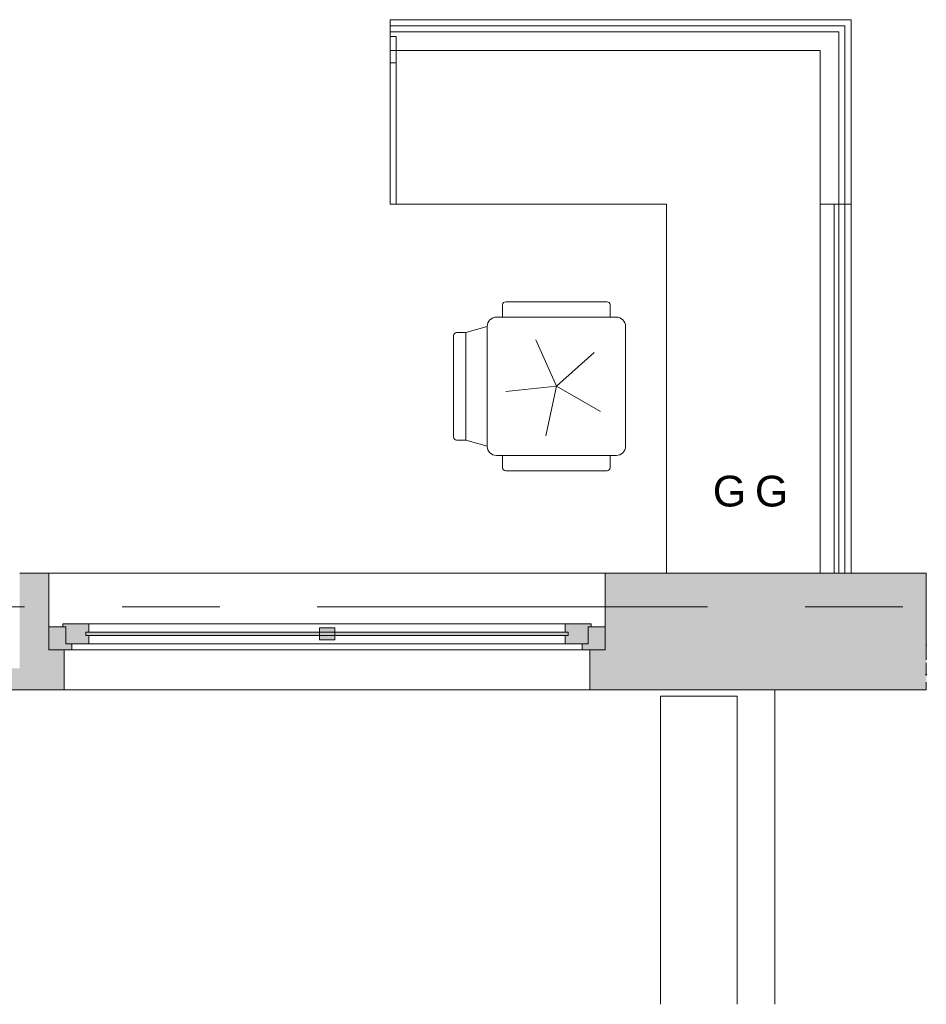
# Model space of a CAD drawing. Header units: centimetres. Extents: x -2424 to 2319, y 5 to 3760.
# Tile 4 of 117: x 7 to 302, y 279 to 599. Entities that reach past the tile are written whole.
import ezdxf

# ---------------------------------------------------------------- set-up
doc = ezdxf.new("R2010")
doc.units = ezdxf.units.CM
doc.linetypes.add('Oś', pattern=[222.25, 127, -31.75, 31.75, -31.75])
for name, color, linetype, lineweight in [('A-ANNO-NOTE', 131, 'Continuous', 9), ('A-DETL-GENF', 92, 'Continuous', 9), ('A-FLOR', 192, 'Continuous', 13), ('A-GLAZ', 151, 'Continuous', 13), ('A-WALL', 113, 'Continuous', 13), ('I-FURN', 30, 'Continuous', 9), ('S-GRID', 1, 'Continuous', 13)]:
    doc.layers.add(name, color=color, linetype=linetype, lineweight=lineweight)
doc.layers.add('A-WALL-PATT', color=111, linetype='Continuous', lineweight=13, plot=False)
doc.styles.add('Arial_4', font='arial.ttf', dxfattribs={"height": 10})

msp = doc.modelspace()

# ---------------------------------------------------------------- hatches: boundary and pattern name
at = {"layer": 'A-GLAZ', "lineweight": 9}
h = msp.add_hatch(color=251, dxfattribs=at)
h.paths.add_polyline_path([(16.88, 394.33), (24.38, 394.33), (24.38, 396.33), (22.38, 396.33), (22.38, 401.83), (16.88, 401.83), (16.88, 396.46)], flags=0)
h.paths.add_polyline_path([(197.88, 394.33), (197.88, 401.83), (192.38, 401.83), (192.38, 396.33), (190.38, 396.33), (190.38, 394.33)], flags=0)
h = msp.add_hatch(color=251, dxfattribs=at)
h.paths.add_polyline_path([(192.38, 396.33), (192.38, 401.83), (193.38, 401.83), (193.38, 402.83), (184.88, 402.83), (184.88, 400.08), (185.88, 400.08), (185.88, 399.08), (184.88, 399.08), (184.88, 396.33)], flags=0)
h.paths.add_polyline_path([(22.38, 396.33), (29.88, 396.33), (29.88, 399.08), (28.88, 399.08), (28.88, 400.08), (29.88, 400.08), (29.88, 402.83), (21.38, 402.83), (21.38, 401.83), (22.38, 401.83), (22.38, 396.46)], flags=0)
for points in [[(109.88, 397.58), (109.88, 401.58), (104.88, 401.58), (104.88, 397.58)], [(185.88, 399.08), (185.88, 400.08), (28.88, 400.08), (28.88, 399.08), (133.1, 399.08)]]:
    msp.add_hatch(color=251, dxfattribs=at).paths.add_polyline_path(points, flags=0)

# ---------------------------------------------------------------- linework, layer by layer
at = {"layer": 'A-DETL-GENF', "color": 251, "lineweight": 9, "extrusion": (0, 0, -1)}
for p, q in [((302.38, 394.13), (302.38, 395.78)), ((302.38, 395.72), (302.38, 391.12)), ((302.28, 386.32), (302.19, 386.32))]:
    msp.add_line(p, q, dxfattribs=at)
for centre, radius, start, end in [((-302.53, 395.78), 0.15, 0.1055, 83.878), ((-302.19, 386.29), 0.03, 278.3567, 90.0978), ((-302.14, 385.98), 0.286, 98.3567, 152.4079), ((-302.28, 386.12), 0.2, 90.0978, 99.5455), ((-302.26, 386.03), 0.291, 99.5455, 154.6363)]:
    msp.add_arc(centre, radius, start, end, dxfattribs=at)
at = {"layer": 'A-FLOR', "color": 251, "lineweight": 9}
msp.add_line((253.13, 381.33), (253.13, 279.03), dxfattribs=at)
at = {"layer": 'A-GLAZ', "color": 251, "lineweight": 9}
for p, q in [((16.88, 401.83), (22.38, 401.83)), ((16.88, 394.33), (16.88, 401.83)), ((21.38, 402.83), (29.88, 402.83)), ((21.38, 401.83), (21.38, 402.83)), ((22.38, 401.83), (21.38, 401.83)), ((22.38, 396.33), (22.38, 401.83)), ((22.38, 401.83), (22.38, 396.33)), ((29.88, 402.83), (29.88, 400.08)), ((184.88, 402.83), (29.88, 402.83)), ((104.88, 397.58), (104.88, 401.58)), ((104.88, 401.58), (109.88, 401.58)), ((109.88, 401.58), (109.88, 397.58)), ((184.88, 402.83), (193.38, 402.83)), ((184.88, 400.08), (184.88, 402.83)), ((192.38, 401.83), (192.38, 396.33)), ((193.38, 401.83), (192.38, 401.83)), ((192.38, 401.83), (197.88, 401.83)), ((192.38, 396.33), (192.38, 401.83)), ((193.38, 402.83), (193.38, 401.83)), ((197.88, 401.83), (197.88, 394.33)), ((28.88, 399.08), (28.88, 400.08)), ((28.88, 400.08), (185.88, 400.08)), ((28.88, 400.08), (28.88, 399.08)), ((29.88, 400.08), (28.88, 400.08)), ((185.88, 399.08), (28.88, 399.08)), ((28.88, 399.08), (29.88, 399.08)), ((29.88, 399.08), (29.88, 396.33)), ((109.88, 397.58), (104.88, 397.58)), ((185.88, 400.08), (184.88, 400.08)), ((184.88, 399.08), (185.88, 399.08)), ((184.88, 396.33), (184.88, 399.08)), ((185.88, 400.08), (185.88, 399.08)), ((185.88, 399.08), (185.88, 400.08)), ((24.38, 394.33), (16.88, 394.33)), ((16.88, 394.33), (197.88, 394.33)), ((29.88, 396.33), (22.38, 396.33)), ((22.38, 396.33), (24.38, 396.33)), ((24.38, 396.33), (24.38, 394.33)), ((190.38, 394.33), (24.38, 394.33)), ((184.88, 396.33), (29.88, 396.33)), ((192.38, 396.33), (184.88, 396.33)), ((190.38, 396.33), (192.38, 396.33)), ((190.38, 394.33), (190.38, 396.33)), ((197.88, 394.33), (190.38, 394.33))]:
    msp.add_line(p, q, dxfattribs=at)
at = {"layer": 'A-WALL', "color": 251, "lineweight": 9}
for p, q in [((7.38, 419.33), (302.38, 419.33)), ((16.88, 401.83), (16.88, 419.33)), ((197.88, 419.33), (197.88, 401.83)), ((302.38, 395.93), (302.38, 419.33)), ((21.88, 381.33), (21.88, 394.33)), ((192.88, 394.33), (192.88, 381.33)), ((302.38, 386.33), (302.38, 390.13)), ((-1239.62, 381.33), (302.38, 381.33)), ((302.38, 381.33), (302.38, 383.83)), ((215.88, 279.03), (215.88, 379.33)), ((215.88, 379.33), (240.88, 379.33)), ((240.88, 379.33), (240.88, 279.03))]:
    msp.add_line(p, q, dxfattribs=at)
at = {"layer": 'A-WALL-PATT', "color": 251, "linetype": 'Continuous', "lineweight": 9, "extrusion": (0, 0, -1)}
for points in [[(-7.38, 388.33), (-16.88, 394.33), (-16.88, 419.33)], [(-16.88, 419.33), (-7.38, 419.33), (-7.38, 388.33)], [(-197.88, 394.33), (-302.38, 419.33), (-197.88, 419.33)], [(-302.38, 419.33), (-197.88, 394.33), (-233.63, 381.33)], [(-302.38, 419.33), (-233.63, 381.33), (-245.96, 381.33)], [(-302.38, 419.33), (-245.96, 381.33), (-302.38, 381.33)], [(-7.38, 388.33), (-16.88, 381.33), (-16.88, 394.33)], [(-16.88, 394.33), (-16.88, 381.33), (-21.88, 394.33)], [(-21.88, 394.33), (-16.88, 381.33), (-21.88, 381.33)], [(-192.88, 381.33), (-197.88, 394.33), (-192.88, 394.33)], [(-197.88, 394.33), (-192.88, 381.33), (-233.63, 381.33)], [(32.62, 388.33), (47.12, 381.33), (-16.88, 381.33)], [(32.62, 388.33), (-16.88, 381.33), (-7.38, 388.33)]]:
    msp.add_solid(points, dxfattribs=at)
at = {"layer": 'I-FURN', "color": 251, "lineweight": 9}
for p, q in [((277.88, 599.43), (127.88, 599.43)), ((127.88, 599.43), (127.88, 589.43)), ((127.88, 599.43), (127.88, 597.43)), ((277.88, 599.43), (127.88, 599.43)), ((277.88, 419.33), (277.88, 599.43)), ((277.88, 539.43), (277.88, 599.43)), ((127.88, 597.43), (127.88, 595.43)), ((127.88, 597.43), (275.88, 597.43)), ((275.88, 597.43), (127.88, 597.43)), ((275.88, 597.43), (127.88, 597.43)), ((127.88, 597.43), (127.88, 595.43)), ((127.88, 595.43), (127.88, 597.43)), ((127.88, 597.43), (275.88, 597.43)), ((275.88, 597.43), (275.88, 539.43)), ((275.88, 539.43), (275.88, 597.43)), ((275.88, 539.43), (275.88, 597.43)), ((275.88, 597.43), (275.88, 539.43)), ((127.88, 595.43), (127.88, 593.93)), ((273.88, 595.43), (127.88, 595.43)), ((127.88, 595.43), (127.88, 539.43)), ((127.88, 593.93), (127.88, 595.43)), ((127.88, 595.43), (273.88, 595.43)), ((127.88, 595.43), (273.88, 595.43)), ((273.88, 595.43), (127.88, 595.43)), ((127.88, 593.93), (127.88, 589.43)), ((127.88, 589.43), (127.88, 593.93)), ((127.88, 589.43), (127.88, 593.93)), ((127.88, 593.93), (127.88, 589.43)), ((127.88, 593.93), (129.88, 593.93)), ((127.88, 593.93), (129.88, 593.93)), ((129.88, 589.43), (129.88, 593.93)), ((129.88, 593.93), (129.88, 589.43)), ((273.88, 539.43), (273.88, 595.43)), ((273.88, 595.43), (273.88, 539.43)), ((273.88, 595.43), (273.88, 539.43)), ((273.88, 539.43), (273.88, 595.43)), ((127.88, 589.43), (267.88, 589.43)), ((127.88, 589.43), (129.88, 589.43)), ((127.88, 539.43), (127.88, 589.43)), ((127.88, 589.43), (127.88, 539.43)), ((267.88, 589.43), (127.88, 589.43)), ((129.88, 589.43), (127.88, 589.43)), ((127.88, 589.43), (127.88, 585.43)), ((129.88, 589.43), (267.88, 589.43)), ((129.88, 539.43), (129.88, 589.43)), ((129.88, 589.43), (267.88, 589.43)), ((129.88, 585.43), (129.88, 589.43)), ((267.88, 589.43), (267.88, 419.33)), ((267.88, 589.43), (267.88, 539.43)), ((267.88, 539.43), (267.88, 589.43)), ((267.88, 589.43), (267.88, 539.43)), ((127.88, 585.43), (127.88, 539.43)), ((127.88, 585.43), (129.88, 585.43)), ((127.88, 585.43), (129.88, 585.43)), ((129.88, 539.43), (129.88, 585.43)), ((127.88, 539.43), (217.88, 539.43)), ((217.88, 539.43), (127.88, 539.43)), ((127.88, 539.43), (217.88, 539.43)), ((127.88, 539.43), (129.88, 539.43)), ((217.88, 539.43), (129.88, 539.43)), ((217.88, 539.43), (217.88, 419.33)), ((217.88, 419.33), (217.88, 539.43)), ((217.88, 539.43), (217.88, 419.33)), ((217.88, 419.33), (217.88, 539.43)), ((267.88, 419.33), (267.88, 539.43)), ((267.88, 539.43), (277.88, 539.43)), ((267.88, 539.43), (272.38, 539.43)), ((267.88, 419.33), (267.88, 539.43)), ((267.88, 539.43), (267.88, 419.33)), ((272.38, 539.43), (267.88, 539.43)), ((267.88, 539.43), (267.88, 419.33)), ((267.88, 419.33), (267.88, 539.43)), ((267.88, 539.43), (272.38, 539.43)), ((267.88, 419.33), (267.88, 539.43)), ((267.88, 539.43), (267.88, 419.33)), ((272.38, 539.43), (277.88, 539.43)), ((272.38, 419.33), (272.38, 539.43)), ((272.38, 539.43), (272.38, 419.33)), ((273.88, 419.33), (273.88, 539.43)), ((273.88, 539.43), (273.88, 419.33)), ((273.88, 539.43), (273.88, 419.33)), ((273.88, 419.33), (273.88, 539.43)), ((275.88, 539.43), (275.88, 419.33)), ((275.88, 419.33), (275.88, 539.43)), ((275.88, 419.33), (275.88, 539.43)), ((275.88, 539.43), (275.88, 419.33)), ((277.88, 539.43), (277.88, 419.33)), ((277.88, 539.43), (277.88, 419.33)), ((277.88, 419.33), (277.88, 539.43)), ((164.52, 502.64), (164.52, 506.64)), ((198.52, 507.64), (165.52, 507.64)), ((199.52, 502.64), (199.52, 506.64)), ((201.52, 502.64), (162.52, 502.64)), ((148.52, 496.64), (148.52, 463.64)), ((149.52, 497.64), (152.52, 497.64)), ((152.52, 497.64), (159.52, 499.64)), ((152.52, 497.64), (152.52, 462.64)), ((159.52, 499.64), (159.52, 460.64)), ((204.52, 460.64), (204.52, 499.64)), ((175.31, 495.21), (182.02, 480.14)), ((182.02, 480.14), (194.28, 491.18)), ((182.02, 480.14), (165.61, 478.41)), ((178.59, 464), (182.02, 480.14)), ((182.02, 480.14), (196.31, 471.89)), ((152.52, 462.64), (149.52, 462.64)), ((159.52, 460.64), (152.52, 462.64)), ((162.52, 457.64), (201.52, 457.64)), ((164.52, 457.64), (164.52, 453.64)), ((199.52, 457.64), (199.52, 453.64)), ((165.52, 452.64), (198.52, 452.64)), ((217.88, 419.33), (267.88, 419.33)), ((267.88, 419.33), (217.88, 419.33)), ((267.88, 419.33), (217.88, 419.33)), ((272.38, 419.33), (267.88, 419.33)), ((267.88, 419.33), (272.38, 419.33)), ((272.38, 419.33), (267.88, 419.33)), ((273.88, 419.33), (272.38, 419.33)), ((272.38, 419.33), (273.88, 419.33)), ((273.88, 419.33), (272.38, 419.33)), ((275.88, 419.33), (273.88, 419.33)), ((273.88, 419.33), (275.88, 419.33)), ((275.88, 419.33), (273.88, 419.33))]:
    msp.add_line(p, q, dxfattribs=at)
for centre, radius, start, end in [((165.52, 506.64), 1, 90, 180), ((198.52, 506.64), 1, 0, 90), ((162.52, 499.64), 3, 90, 180), ((201.52, 499.64), 3, 0, 90), ((149.52, 496.64), 1, 90, 180), ((149.52, 463.64), 1, 180, 270), ((162.52, 460.64), 3, 180, 270), ((201.52, 460.64), 3, 270, 0), ((165.52, 453.64), 1, 180, 270), ((198.52, 453.64), 1, 270, 0)]:
    msp.add_arc(centre, radius, start, end, dxfattribs=at)
at = {"layer": 'S-GRID', "color": 251, "linetype": 'Oś', "lineweight": 9}
msp.add_line((1342.46, 408.33), (-1368.76, 408.33), dxfattribs=at)

# ---------------------------------------------------------------- texts
at = {"layer": 'A-ANNO-NOTE', "color": 251, "lineweight": 9, "style": 'Arial_4'}
for p in [(232.9, 441.03), (246.61, 441.03)]:
    msp.add_text('G', height=10, dxfattribs=at).set_placement(p)

doc.saveas('drawing.dxf')
